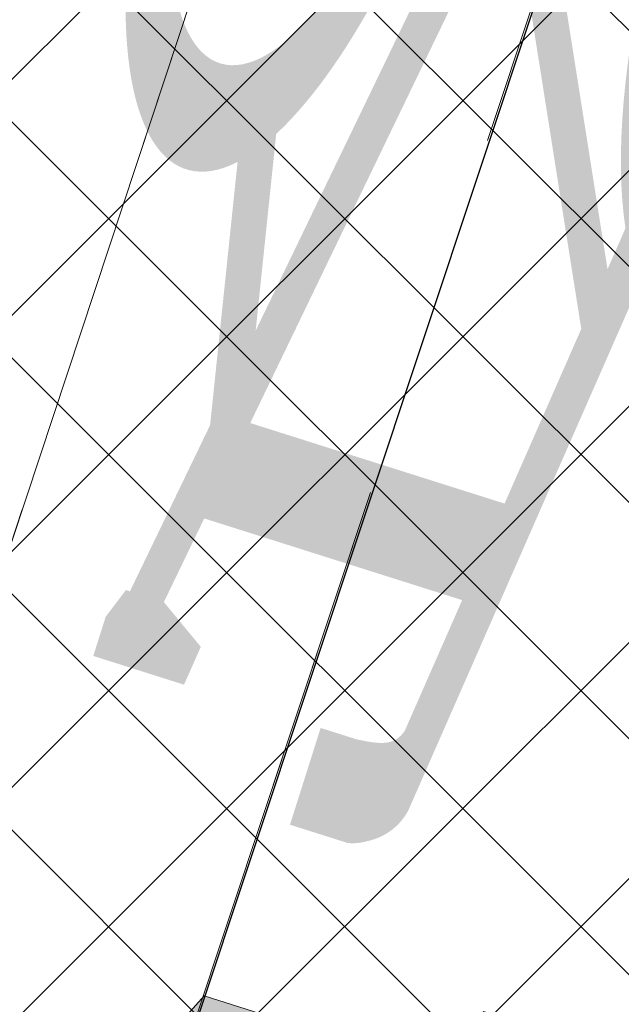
# Model space of a CAD drawing. Header units: metres. Extents: x 6599594 to 6600699, y 5687867 to 5691114.
# Tile 133 of 256: x 6599915.746 to 6599916.556, y 5688770.913 to 5688772.24. Entities that reach past the tile are written whole.
import ezdxf

# ---------------------------------------------------------------- set-up
doc = ezdxf.new("R2010")
doc.units = ezdxf.units.M
doc.header["$MEASUREMENT"] = 0
for name, pattern in [('1', [0]), ('GUK', [2, 1.5, -0.5]), ('GUZ', [1, 0.5, -0.5]), ('L_0_04', [1.5, 1, -0.5])]:
    doc.linetypes.add(name, pattern=pattern)
doc.layers.get('0').update_dxf_attribs({"color": 253, "linetype": 'CONTINUOUS', "lineweight": 13})
doc.layers.add('__gaPoziome', color=7, linetype='CONTINUOUS')
for name, color, linetype, lineweight in [('_kolor chodnik', 50, '1', 5), ('_kolor jezdnia', 4, '1', 0), ('_kolor zjazdy kostka', 7, '1', 5), ('_kolor ścieżka @ 1', 10, '1', 0), ('Dzialki', 130, '1', 30), ('Kontury', 252, 'GUK', 9), ('OT_Komunikacja', 7, 'CONTINUOUS', 0), ('OT_ZagospodarowanieTerenu', 7, 'CONTINUOUS', 0), ('Uzytki', 252, 'GUZ', 9)]:
    doc.layers.add(name, color=color, linetype=linetype, lineweight=lineweight)
pattern_1 = [(45, (0, 0), (-0.1414213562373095, 0.1414213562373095), []), (135, (0, 0), (-0.1414213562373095, -0.1414213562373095), [])]

# ---------------------------------------------------------------- blocks, each defined once
blk = doc.blocks.new('*U1225')
at = {"linetype": 'Continuous', "lineweight": 0}
h = blk.add_hatch(color=0, dxfattribs=at)
edge = h.paths.add_edge_path()
edge.add_ellipse((-0.3500000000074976, 0.5999999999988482), major_axis=(0, 0.6000000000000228), ratio=0.3333333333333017, start_angle=352.7756741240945, end_angle=347.298609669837)
edge.add_line((-0.2379739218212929, 1.097042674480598), (-0.2315602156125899, 1.156915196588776))
edge.add_line((-0.2315602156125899, 1.156915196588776), (0.0049111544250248, 0.6839724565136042))
edge.add_arc((-0.0171736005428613, 0.672930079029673), 0.0246915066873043, -6.480149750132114e-12, 26.56505117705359, ccw=False)
edge.add_line((0.007517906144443, 0.6729300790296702), (0.0075179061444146, 0.4246915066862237))
edge.add_arc((0.032209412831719, 0.4246915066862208), 0.0246915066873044, 180, 270.0000000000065)
edge.add_line((0.032209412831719, 0.3999999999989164), (0.0760291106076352, 0.3999999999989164))
edge.add_arc((0.0760291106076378, 0.4246915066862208), 0.0246915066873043, 269.9999999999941, 290.3551038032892)
edge.add_line((0.0846177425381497, 0.4015418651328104), (0.1583063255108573, 0.4288806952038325))
edge.add_ellipse((0.349999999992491, 0.5999999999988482), major_axis=(0, 0.6000000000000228), ratio=0.3333333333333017, start_angle=131.7543516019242, end_angle=366.2961051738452)
edge.add_line((0.2871538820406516, 1.169608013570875), (0.2152697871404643, 1.519009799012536))
edge.add_line((0.2152697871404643, 1.519009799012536), (0.2505309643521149, 1.76523323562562))
edge.add_line((0.2505309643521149, 1.76523323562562), (0.256238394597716, 1.765233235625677))
edge.add_line((0.256238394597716, 1.765233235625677), (0.271304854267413, 1.807733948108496))
edge.add_line((0.271304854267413, 1.807733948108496), (0.271304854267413, 1.863168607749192))
edge.add_line((0.271304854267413, 1.863168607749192), (0.1430894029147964, 1.863168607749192))
edge.add_line((0.1430894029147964, 1.863168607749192), (0.1368954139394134, 1.807733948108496))
edge.add_line((0.1368954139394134, 1.807733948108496), (0.2025543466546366, 1.765233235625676))
edge.add_line((0.2025543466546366, 1.765233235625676), (0.1848099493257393, 1.641330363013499))
edge.add_line((0.1848099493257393, 1.641330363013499), (-0.1796683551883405, 1.641330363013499))
edge.add_line((-0.1796683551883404, 1.641330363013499), (-0.1591600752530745, 1.832776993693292))
edge.add_spline(control_points=[(-0.1591600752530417, 1.832776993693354), (-0.1570904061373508, 1.839129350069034), (-0.1468880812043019, 1.858757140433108), (-0.1198635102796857, 1.861324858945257), (-0.1004585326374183, 1.863168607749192)], knot_values=[0, 0, 0, 0, 0.0202501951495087, 0.0718217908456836, 0.0718217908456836, 0.0718217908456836, 0.0718217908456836], degree=3, periodic=0)
edge.add_line((-0.1004585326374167, 1.863168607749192), (-0.0500000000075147, 1.863168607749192))
edge.add_line((-0.0500000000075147, 1.863168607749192), (-0.0500000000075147, 1.999999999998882))
edge.add_line((-0.0500000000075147, 1.999999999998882), (-0.1309817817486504, 1.999999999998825))
edge.add_spline(control_points=[(-0.13098178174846, 1.999999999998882), (-0.1393453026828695, 1.998699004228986), (-0.1489517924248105, 1.994455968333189), (-0.1568901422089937, 1.98915083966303)], knot_values=[0.0674842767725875, 0.0674842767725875, 0.0674842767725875, 0.0674842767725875, 0.0937358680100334, 0.0937358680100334, 0.0937358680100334, 0.0937358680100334], degree=3, periodic=0)
edge.add_arc((-0.1158451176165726, 1.918452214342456), 0.0817495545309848, 120.1378761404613, 168.8932970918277)
edge.add_line((-0.1960635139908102, 1.934200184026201), (-0.2789103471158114, 1.160817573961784))
h.paths.add_polyline_path([(-0.1948081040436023, 1.499999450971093), (0.1645697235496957, 1.499999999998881), (0.0499999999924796, 0.6999999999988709), (-0.2221906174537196, 1.244381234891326)], flags=16)
edge = h.paths.add_edge_path(flags=16)
edge.add_ellipse((-0.3500000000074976, 0.5999999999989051), major_axis=(0, -0.4499999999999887), ratio=0.3500721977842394, start_angle=172.4065935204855, end_angle=524.7460656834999, ccw=False)
edge.add_line((-0.293937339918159, 1.020539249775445), (-0.3245900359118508, 0.7343935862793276))
edge.add_arc((-0.3373168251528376, 0.7357569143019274), 0.0127996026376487, 322.797032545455, 353.88563826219, ccw=False)
edge.add_line((-0.3271219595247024, 0.7280177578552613), (-0.3593446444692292, 0.6855705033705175))
edge.add_arc((-0.3302445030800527, 0.6634799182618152), 0.0365350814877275, 142.7970325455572, 179.9999999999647)
edge.add_line((-0.3667795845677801, 0.6634799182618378), (-0.366779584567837, 0.5711774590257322))
edge.add_arc((-0.3539799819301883, 0.5711774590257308), 0.0127996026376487, 180, 270.0000000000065)
edge.add_line((-0.3539799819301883, 0.558377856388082), (-0.3459871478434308, 0.558377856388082))
edge.add_arc((-0.345987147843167, 0.5711774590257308), 0.0127996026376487, 269.9999999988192, 333.0194612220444)
edge.add_spline(control_points=[(-0.3345806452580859, 0.5653704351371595), (-0.3223100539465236, 0.5894730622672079), (-0.3007053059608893, 0.6324936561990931), (-0.2827209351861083, 0.6805993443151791), (-0.2801993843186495, 0.7028830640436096), (-0.2800171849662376, 0.7045650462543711)], knot_values=[0.0078877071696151, 0.0078877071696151, 0.0078877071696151, 0.0078877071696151, 0.089430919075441, 0.1528578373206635, 0.1580227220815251, 0.1580227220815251, 0.1580227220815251, 0.1580227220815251], degree=3, periodic=0)
edge.add_line((-0.2800171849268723, 0.7045650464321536), (-0.2531900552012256, 0.9549987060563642))
edge = h.paths.add_edge_path(flags=16)
edge.add_line((0.195220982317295, 1.379012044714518), (0.2489608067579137, 1.117802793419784))
edge.add_ellipse((0.349999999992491, 0.5999999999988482), major_axis=(0, 0.6000000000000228), ratio=0.3333333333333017, start_angle=371.0414200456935, end_angle=423.1107733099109)
edge.add_line((0.1527973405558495, 0.6999999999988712), (0.0979809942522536, 0.6999999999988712))
edge.add_line((0.0979809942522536, 0.6999999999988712), (0.195220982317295, 1.379012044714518))
edge = h.paths.add_edge_path(flags=16)
edge.add_ellipse((0.349999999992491, 0.5999999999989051), major_axis=(0, -0.4499999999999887), ratio=0.3500721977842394, start_angle=316.31798467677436, end_angle=596.9330963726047, ccw=False)
edge.add_line((0.2020913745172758, 0.4451251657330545), (0.3499999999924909, 0.4999999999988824))
edge.add_arc((0.2781116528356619, 0.5949437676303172), 0.1190892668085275, 307.1318264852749, 362.4333669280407)
edge.add_line((0.3970935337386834, 0.5999999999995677), (0.3970935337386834, 0.6753084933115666))
edge.add_arc((0.372402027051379, 0.6753084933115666), 0.0246915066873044, 0, 90)
edge.add_line((0.372402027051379, 0.699999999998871), (0.1964064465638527, 0.6999999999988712))
blk = doc.blocks.new('*U1227')
at = {"linetype": 'Continuous', "lineweight": 0}
h = blk.add_hatch(color=0, dxfattribs=at)
h.dxf.hatch_style = 1
h.paths.add_polyline_path([(-0.116898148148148, 0.7962962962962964), (-0.0694962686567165, 1.067164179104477), (0.1899633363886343, 0.6755270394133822), (0.2128681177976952, 0.6933418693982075), (0.3284982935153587, 0.6264931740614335), (0.4138225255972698, 0.6552901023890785), (0.3402366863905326, 0.3609467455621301), (0.3700591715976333, 0.3542366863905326), (0.2862707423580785, 0.0190829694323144), (0.3604550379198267, 0.0124593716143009), (0.46875, 0.333333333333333), (0.6070254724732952, 0.0875102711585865), (0.6483957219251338, 0.0838903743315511), (0.6842105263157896, 0.1644736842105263), (0.6469622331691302, 0.1691297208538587), (0.5643382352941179, 0.38235294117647), (0.6096590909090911, 0.5636363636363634), (0.690032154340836, 0.4072347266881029), (0.752906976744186, 0.4316860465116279), (0.6037063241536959, 0.7300873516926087), (0.4688801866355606, 0.7520100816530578), (0.332278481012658, 0.6922468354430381), (0.2375565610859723, 0.7443438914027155), (-0.0285714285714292, 1.217460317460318), (-0.1562500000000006, 1.3203125), (-0.242537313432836, 1.324626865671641), (-0.4399999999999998, 1.24), (-0.4999999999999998, 1.000000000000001), (-0.5456656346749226, 0.6346749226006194), (-0.5, 0.63125), (-0.42919921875, 0.9062500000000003), (-0.4485436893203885, 0.6586407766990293), (-0.4309715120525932, 0.6573228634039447), (-0.4889705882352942, -1e-16), (-0.38125, 0), (-0.2730263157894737, 0.6184210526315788), (-0.115625, 0.0937499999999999), (-0.0161830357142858, 0.0937499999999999), (0.0315845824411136, 0.2007494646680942), (-0.0239923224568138, 0.2245681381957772)])
at = {"color": 0, "linetype": 'Continuous', "lineweight": 0}
blk.add_lwpolyline([(-0.4889705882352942, 0), (-0.38125, 0), (-0.2730263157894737, 0.6184210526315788), (-0.115625, 0.09375), (-0.0161830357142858, 0.09375), (0.0315845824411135, 0.2007494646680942), (-0.0239923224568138, 0.2245681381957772)], dxfattribs=at)

msp = doc.modelspace()

# ---------------------------------------------------------------- hatches: boundary and pattern name
at = {"layer": '_kolor chodnik'}
h = msp.add_hatch(dxfattribs=at)
h.set_pattern_fill('ANSI37', color=256, scale=1.6)
h.set_pattern_definition(pattern_1)
h.paths.add_polyline_path([(6599849.938171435, 5688542.085872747), (6599852.232147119, 5688548.938742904), (6599853.573135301, 5688548.489851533), (6599853.827082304, 5688549.248475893), (6599851.793849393, 5688549.929093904), (6599849.895278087, 5688548.982823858), (6599847.823506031, 5688542.793750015)])
edge = h.paths.add_edge_path()
edge.add_line((6600018.106075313, 5689087.454911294), (6600022.42781917, 5689091.229234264))
edge.add_line((6600022.42781917, 5689091.229234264), (6600020.233254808, 5689093.742094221))
edge.add_line((6600020.233254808, 5689093.742094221), (6600017.159471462, 5689091.057656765))
edge.add_arc((6600023.275194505, 5689085.385140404), 8.34143334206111, 137.1531558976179, 148.8016577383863)
edge.add_line((6600016.140105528, 5689089.706021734), (6600018.106075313, 5689087.454911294))
h.paths.add_polyline_path([(6600038.501784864, 5689187.59229436), (6600037.906968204, 5689187.700586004), (6600037.638296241, 5689186.224843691), (6600038.240083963, 5689186.115282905)])
h.paths.add_polyline_path([(6600069.098302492, 5689360.276020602), (6600068.321239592, 5689360.413462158), (6600068.064048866, 5689358.936495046), (6600068.836639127, 5689358.799546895)])
h.paths.add_polyline_path([(6600082.393785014, 5689362.950258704), (6600082.941124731, 5689366.103121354), (6600081.481377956, 5689366.361351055), (6600080.923159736, 5689363.210828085)])
h.paths.add_polyline_path([(6600074.022236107, 5689388.065861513), (6600072.983907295, 5689388.249860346), (6600072.723374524, 5689386.772538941), (6600073.760538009, 5689386.588865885)])
h.paths.add_polyline_path([(6600105.602402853, 5689486.45426531), (6600106.738797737, 5689489.760539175), (6600105.28818975, 5689490.281952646), (6600104.132785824, 5689486.965912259)])
h.paths.add_polyline_path([(6600132.519778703, 5689678.737346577), (6600131.636986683, 5689678.922259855), (6600131.330470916, 5689677.453953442), (6600132.212256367, 5689677.269208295)])
h.paths.add_polyline_path([(6600156.649397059, 5689798.7449027), (6600156.48800471, 5689797.95886096), (6600157.450195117, 5689797.757316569), (6600157.615023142, 5689798.542205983)])
h.paths.add_polyline_path([(6600189.055358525, 5689948.643107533), (6600187.902868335, 5689948.884512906), (6600187.600024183, 5689947.417400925), (6600188.748131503, 5689947.176379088)])
edge = h.paths.add_edge_path()
edge.add_line((6600204.459383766, 5690032.969035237), (6600204.153258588, 5690031.227801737))
edge.add_arc((6600202.328347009, 5690027.299936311), 4.331100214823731, 41.853001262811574, 65.08011546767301, ccw=False)
edge.add_arc((6600032.903931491, 5690051.979071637), 174.020003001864, 352.8070218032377, 353.495463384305)
edge.add_arc((6600202.372679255, 5690027.343587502), 5.999999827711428, 55.12102442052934, 69.64815978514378)
edge = h.paths.add_edge_path()
edge.add_line((6600205.046027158, 5690040.265402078), (6600204.972740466, 5690038.483452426))
edge.add_arc((6600203.986269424, 5690044.401803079), 5.999999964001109, 279.4630688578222, 294.9140560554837)
edge.add_line((6600206.513819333, 5690038.960158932), (6600206.607027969, 5690041.030672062))
edge.add_arc((6600203.986269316, 5690044.401803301), 4.270000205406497, 284.3702444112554, 307.86193139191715, ccw=False)
edge = h.paths.add_edge_path()
edge.add_arc((6600203.547470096, 5690044.558759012), 6.446878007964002, 324.43500910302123, 356.20133685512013, ccw=False)
edge.add_arc((6600203.986269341, 5690044.401803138), 6.000000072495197, 323.2169970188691, 357.4193489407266)
h.paths.add_polyline_path([(6600208.910055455, 5690121.713696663), (6600208.146285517, 5690121.748120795), (6600207.125602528, 5690121.794124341), (6600209.971605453, 5690121.665851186)])
edge = h.paths.add_edge_path()
edge.add_line((6600238.769818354, 5690481.648294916), (6600240.338176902, 5690490.87374652))
edge.add_line((6600240.338176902, 5690490.87374652), (6600241.251295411, 5690510.829461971))
edge.add_line((6600241.251295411, 5690510.829461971), (6600239.524022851, 5690510.928942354))
edge.add_line((6600239.524022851, 5690510.928942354), (6600238.633343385, 5690491.167757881))
edge.add_line((6600238.633343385, 5690491.167757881), (6600234.579716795, 5690467.661262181))
edge.add_line((6600234.579716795, 5690467.661262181), (6600234.449796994, 5690464.966873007))
edge.add_arc((6600242.443669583, 5690464.607462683), 8.001948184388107, 177.4256737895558, 268.2543056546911)
edge.add_line((6600242.199903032, 5690456.609228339), (6600242.216657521, 5690457.359274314))
edge.add_line((6600242.216657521, 5690457.359274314), (6600242.305257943, 5690458.836738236))
edge.add_arc((6600242.444504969, 5690464.607952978), 5.772894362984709, 177.0298084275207, 268.6178439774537, ccw=False)
edge.add_line((6600236.679365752, 5690464.907083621), (6600236.951876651, 5690470.95443634))
edge.add_line((6600236.951876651, 5690470.95443634), (6600238.15078669, 5690478.210832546))
edge.add_line((6600238.15078669, 5690478.210832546), (6600238.769818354, 5690481.648294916))
h.paths.add_polyline_path([(6600238.769818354, 5690481.648294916), (6600238.15078669, 5690478.210832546), (6600239.670056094, 5690477.930590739), (6600240.266710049, 5690481.376366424)])
edge = h.paths.add_edge_path()
edge.add_line((6600223.366500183, 5690460.339976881), (6600223.278629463, 5690457.997544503))
edge.add_arc((6600220.967166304, 5690465.656339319), 7.999999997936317, 286.7940807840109, 300.2738222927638)
edge.add_line((6600225.000231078, 5690458.747331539), (6600225.240084, 5690461.623695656))
edge.add_arc((6600221.105749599, 5690465.648640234), 5.76999998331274, 293.06724424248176, 315.7681070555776, ccw=False)
edge = h.paths.add_edge_path()
edge.add_arc((6600220.025145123, 5690444.676291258), 5.770000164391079, 37.996647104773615, 59.94382588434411, ccw=False)
edge.add_line((6600224.572175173, 5690448.22839199), (6600224.817793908, 5690451.081798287))
edge.add_arc((6600220.025145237, 5690444.676291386), 7.999999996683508, 53.19588653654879, 68.15166733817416)
edge.add_line((6600223.00235276, 5690452.101669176), (6600222.91504296, 5690449.670427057))
edge = h.paths.add_edge_path()
edge.add_arc((6600221.105749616, 5690465.648640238), 7.999999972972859, 328.0222308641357, 357.0132597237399)
edge.add_line((6600229.094882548, 5690465.23180147), (6600229.218816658, 5690467.593604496))
edge.add_line((6600229.218816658, 5690467.593604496), (6600228.218919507, 5690467.645774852))
edge.add_line((6600228.218919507, 5690467.645774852), (6600227.891778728, 5690461.411918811))
h.paths.add_polyline_path([(6600200.980142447, 5690012.236744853), (6600202.317278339, 5690011.956662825), (6600202.522293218, 5690012.935421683), (6600201.182321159, 5690013.216097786)])
h.paths.add_polyline_path([(6600196.457878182, 5689983.98337835), (6600195.202332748, 5689984.246370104), (6600194.899091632, 5689982.777335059), (6600196.150355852, 5689982.515240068)])
edge = h.paths.add_edge_path()
edge.add_line((6600112.305909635, 5689517.991018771), (6600112.691041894, 5689519.807934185))
edge.add_line((6600112.691041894, 5689519.807934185), (6600113.245521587, 5689522.423769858))
edge.add_line((6600113.245521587, 5689522.423769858), (6600111.553124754, 5689522.782507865))
edge.add_line((6600111.553124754, 5689522.782507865), (6600107.405864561, 5689503.21722655))
edge.add_line((6600107.405864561, 5689503.21722655), (6600099.494506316, 5689480.361667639))
edge.add_line((6600099.494506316, 5689480.361667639), (6600099.182814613, 5689478.891218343))
edge.add_arc((6600107.008997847, 5689477.232359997), 8.000059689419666, 168.0325629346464, 257.7529108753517)
edge.add_line((6600105.311960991, 5689469.414366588), (6600105.784990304, 5689471.593619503))
edge.add_arc((6600107.008927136, 5689477.232314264), 5.769999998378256, 168.0321375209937, 257.7533362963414, ccw=False)
edge.add_line((6600101.364343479, 5689478.42879883), (6600101.647245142, 5689479.76342708))
edge.add_line((6600101.647245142, 5689479.76342708), (6600104.132785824, 5689486.965912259))
edge.add_line((6600104.132785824, 5689486.965912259), (6600105.28818975, 5689490.281952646))
edge.add_line((6600105.28818975, 5689490.281952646), (6600108.240043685, 5689498.809726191))
edge.add_line((6600108.240043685, 5689498.809726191), (6600112.305909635, 5689517.991018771))
h.paths.add_polyline_path([(6600136.009573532, 5689645.499114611), (6600138.333647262, 5689645.012304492), (6600138.661671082, 5689646.578318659), (6600134.869459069, 5689647.372651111)])
at = {"layer": '_kolor jezdnia'}
h = msp.add_hatch(dxfattribs=at)
h.set_pattern_fill('ANSI37', color=4, scale=3.5)
h.set_pattern_definition([(45, (0, 0), (-0.3093592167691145, 0.3093592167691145), []), (135, (0, 0), (-0.3093592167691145, -0.3093592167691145), [])])
edge = h.paths.add_edge_path()
edge.add_line((6599833.066047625, 5688539.933393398), (6599850.649511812, 5688527.983462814))
edge.add_arc((6599857.337592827, 5688536.653968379), 10.95025544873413, 169.5012687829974, 232.3548431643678, ccw=False)
edge.add_arc((6599858.085851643, 5688536.618142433), 11.69295282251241, 162.2507788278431, 169.9967502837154, ccw=False)
edge.add_line((6599846.949484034, 5688540.182754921), (6599847.823506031, 5688542.793750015))
edge.add_line((6599847.823506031, 5688542.793750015), (6599849.895278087, 5688548.982823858))
edge.add_line((6599849.895278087, 5688548.982823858), (6599852.434748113, 5688556.56906746))
edge.add_line((6599852.434748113, 5688556.56906746), (6599928.48625871, 5688783.760284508))
edge.add_line((6599928.48625871, 5688783.760284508), (6599931.025728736, 5688791.34652811))
edge.add_line((6599931.025728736, 5688791.34652811), (6599996.657773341, 5688987.411326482))
edge.add_line((6599996.657773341, 5688987.411326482), (6599999.197243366, 5688994.997570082))
edge.add_line((6599999.197243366, 5688994.997570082), (6600021.930100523, 5689062.908193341))
edge.add_line((6600021.930100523, 5689062.908193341), (6600017.620224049, 5689067.371531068))
edge.add_line((6600017.620224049, 5689067.371531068), (6600016.714558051, 5689064.654078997))
edge.add_line((6600016.714558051, 5689064.654078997), (6600012.423620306, 5689051.835617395))
edge.add_line((6600012.423620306, 5689051.835617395), (6600009.884150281, 5689044.249373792))
edge.add_line((6600009.884150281, 5689044.249373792), (6599977.53516164, 5688947.612159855))
edge.add_line((6599977.53516164, 5688947.612159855), (6599974.995691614, 5688940.025916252))
edge.add_line((6599974.995691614, 5688940.025916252), (6599942.096912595, 5688841.746295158))
edge.add_line((6599942.096912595, 5688841.746295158), (6599939.557442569, 5688834.160051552))
edge.add_line((6599939.557442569, 5688834.160051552), (6599882.679288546, 5688664.246042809))
edge.add_line((6599882.679288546, 5688664.246042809), (6599880.139818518, 5688656.659799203))
edge.add_line((6599880.139818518, 5688656.659799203), (6599852.46454386, 5688573.984527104))
edge.add_line((6599852.46454386, 5688573.984527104), (6599842.470137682, 5688544.127903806))
edge.add_arc((6599835.706422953, 5688546.652910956), 7.219660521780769, 248.5480913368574, 339.52856074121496, ccw=False)
h.paths.add_polyline_path([(6600044.653202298, 5689172.271628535), (6600046.276244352, 5689181.431901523), (6600047.759199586, 5689189.801539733), (6600051.0603021, 5689208.432603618), (6600052.368792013, 5689215.817578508), (6600054.808584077, 5689229.587499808), (6600056.11707399, 5689236.972474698), (6600057.346666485, 5689243.912161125), (6600058.655146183, 5689251.297078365), (6600058.831439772, 5689252.292060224), (6600060.098987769, 5689259.445963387), (6600060.139929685, 5689259.677035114), (6600061.407468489, 5689266.830886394), (6600072.329030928, 5689328.470998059), (6600073.637511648, 5689335.855921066), (6600077.337304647, 5689356.73715072), (6600078.820259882, 5689365.106788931), (6600081.142794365, 5689378.214921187), (6600082.538516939, 5689386.092227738), (6600095.187867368, 5689457.483787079), (6600091.082877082, 5689465.8405575), (6600089.043088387, 5689454.328211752), (6600087.870641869, 5689447.711051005), (6600087.560133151, 5689445.958573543), (6600086.562151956, 5689440.326076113), (6600082.433200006, 5689417.022719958), (6600080.95024477, 5689408.65308175), (6600077.202698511, 5689387.502337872), (6600075.719743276, 5689379.132699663), (6600073.469199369, 5689366.430874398), (6600071.986244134, 5689358.061236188), (6600069.98686466, 5689346.776955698), (6600068.591142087, 5689338.899649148), (6600065.559290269, 5689321.78820693), (6600064.163567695, 5689313.910900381), (6600059.719426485, 5689288.828650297), (6600058.323703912, 5689280.951343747), (6600057.563846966, 5689276.662793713), (6600056.168124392, 5689268.785487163), (6600054.804920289, 5689261.091711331), (6600053.409197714, 5689253.21440478), (6600053.264817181, 5689252.399536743), (6600051.869094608, 5689244.522230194), (6600051.183555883, 5689240.653124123), (6600049.787833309, 5689232.775817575), (6600046.593849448, 5689214.749319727), (6600045.198126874, 5689206.872013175), (6600044.41754409, 5689202.466488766), (6600042.934588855, 5689194.096850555), (6600036.429952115, 5689157.38538759), (6600034.946996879, 5689149.01574938), (6600030.579776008, 5689124.367629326), (6600027.529365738, 5689107.151445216), (6600024.895072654, 5689094.014582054), (6600030.583685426, 5689094.264316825), (6600032.945013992, 5689106.191885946), (6600043.170247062, 5689163.901990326)])
edge = h.paths.add_edge_path()
edge.add_line((6600111.106812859, 5689535.144351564), (6600111.256844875, 5689535.85214863))
edge.add_line((6600111.256844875, 5689535.85214863), (6600112.915748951, 5689543.678261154))
edge.add_line((6600112.915748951, 5689543.678261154), (6600117.304772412, 5689564.384094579))
edge.add_line((6600117.304772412, 5689564.384094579), (6600119.067357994, 5689572.699339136))
edge.add_line((6600119.067357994, 5689572.699339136), (6600120.087667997, 5689577.512794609))
edge.add_line((6600120.087667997, 5689577.512794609), (6600121.642890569, 5689584.849775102))
edge.add_line((6600121.642890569, 5689584.849775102), (6600128.436769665, 5689616.900852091))
edge.add_line((6600128.436769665, 5689616.900852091), (6600129.991992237, 5689624.237832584))
edge.add_line((6600129.991992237, 5689624.237832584), (6600132.660554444, 5689636.827148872))
edge.add_line((6600132.660554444, 5689636.827148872), (6600133.208838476, 5689639.444704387))
edge.add_line((6600133.208838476, 5689639.444704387), (6600134.848957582, 5689647.274775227))
edge.add_line((6600134.848957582, 5689647.274775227), (6600138.97649476, 5689666.979995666))
edge.add_line((6600138.97649476, 5689666.979995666), (6600140.51410642, 5689674.320687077))
edge.add_line((6600140.51410642, 5689674.320687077), (6600145.209128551, 5689696.735129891))
edge.add_line((6600145.209128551, 5689696.735129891), (6600146.746740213, 5689704.075821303))
edge.add_line((6600146.746740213, 5689704.075821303), (6600151.462308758, 5689726.588354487))
edge.add_line((6600151.462308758, 5689726.588354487), (6600152.999920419, 5689733.929045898))
edge.add_line((6600152.999920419, 5689733.929045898), (6600155.244070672, 5689744.642813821))
edge.add_line((6600155.244070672, 5689744.642813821), (6600156.781682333, 5689751.983505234))
edge.add_line((6600156.781682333, 5689751.983505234), (6600161.635515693, 5689775.156126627))
edge.add_line((6600161.635515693, 5689775.156126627), (6600163.378142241, 5689783.475576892))
edge.add_line((6600163.378142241, 5689783.475576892), (6600163.850769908, 5689785.731942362))
edge.add_line((6600163.850769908, 5689785.731942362), (6600167.028500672, 5689800.902704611))
edge.add_line((6600167.028500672, 5689800.902704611), (6600179.49088801, 5689860.399222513))
edge.add_line((6600179.49088801, 5689860.399222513), (6600181.233514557, 5689868.718672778))
edge.add_line((6600181.233514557, 5689868.718672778), (6600181.84713393, 5689871.648144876))
edge.add_line((6600181.84713393, 5689871.648144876), (6600183.384745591, 5689878.988836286))
edge.add_line((6600183.384745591, 5689878.988836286), (6600184.935818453, 5689886.393792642))
edge.add_line((6600184.935818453, 5689886.393792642), (6600186.575937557, 5689894.223863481))
edge.add_line((6600186.575937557, 5689894.223863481), (6600194.05133812, 5689929.912074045))
edge.add_line((6600194.05133812, 5689929.912074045), (6600195.691457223, 5689937.742144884))
edge.add_line((6600195.691457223, 5689937.742144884), (6600202.915799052, 5689972.231779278))
edge.add_line((6600202.915799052, 5689972.231779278), (6600204.555918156, 5689980.061850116))
edge.add_line((6600204.555918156, 5689980.061850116), (6600206.062781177, 5689987.255744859))
edge.add_line((6600206.062781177, 5689987.255744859), (6600207.702900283, 5689995.085815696))
edge.add_line((6600207.702900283, 5689995.085815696), (6600210.232559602, 5690007.162628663))
edge.add_line((6600210.232559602, 5690007.162628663), (6600211.694938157, 5690014.144150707))
edge.add_arc((6600028.177652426, 5690052.584442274), 187.5000004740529, 348.1696294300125, 357.4195276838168)
edge.add_line((6600215.487522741, 5690044.142720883), (6600208.310270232, 5690026.480446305))
edge.add_arc((6600032.903933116, 5690051.97907145), 177.2500013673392, 348.1696294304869, 351.7289130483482, ccw=False)
edge.add_line((6600206.38894146, 5690015.640182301), (6600205.966941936, 5690013.625519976))
edge.add_line((6600205.966941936, 5690013.625519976), (6600204.326822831, 5690005.795449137))
edge.add_line((6600204.326822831, 5690005.795449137), (6600197.076961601, 5689971.183982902))
edge.add_line((6600197.076961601, 5689971.183982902), (6600195.334335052, 5689962.864532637))
edge.add_line((6600195.334335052, 5689962.864532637), (6600193.44722506, 5689953.855305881))
edge.add_line((6600193.44722506, 5689953.855305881), (6600191.909227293, 5689946.512771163))
edge.add_line((6600191.909227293, 5689946.512771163), (6600185.496844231, 5689915.899498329))
edge.add_line((6600185.496844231, 5689915.899498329), (6600183.856521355, 5689908.068454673))
edge.add_line((6600183.856521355, 5689908.068454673), (6600182.066605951, 5689899.523243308))
edge.add_line((6600182.066605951, 5689899.523243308), (6600180.32407057, 5689891.204228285))
edge.add_line((6600180.32407057, 5689891.204228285), (6600174.320344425, 5689862.541919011))
edge.add_line((6600174.320344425, 5689862.541919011), (6600172.577809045, 5689854.222903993))
edge.add_line((6600172.577809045, 5689854.222903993), (6600163.663810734, 5689811.666703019))
edge.add_line((6600163.663810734, 5689811.666703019), (6600162.023782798, 5689803.837067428))
edge.add_line((6600162.023782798, 5689803.837067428), (6600160.924220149, 5689798.587659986))
edge.add_line((6600160.924220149, 5689798.587659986), (6600159.279208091, 5689790.734229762))
edge.add_line((6600159.279208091, 5689790.734229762), (6600157.107250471, 5689780.365115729))
edge.add_line((6600157.107250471, 5689780.365115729), (6600155.462238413, 5689772.511685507))
edge.add_line((6600155.462238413, 5689772.511685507), (6600153.380318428, 5689762.572418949))
edge.add_line((6600153.380318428, 5689762.572418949), (6600151.735124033, 5689754.718118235))
edge.add_line((6600151.735124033, 5689754.718118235), (6600148.586504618, 5689739.686336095))
edge.add_line((6600148.586504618, 5689739.686336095), (6600146.885007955, 5689731.563243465))
edge.add_line((6600146.885007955, 5689731.563243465), (6600141.75088822, 5689707.052510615))
edge.add_line((6600141.75088822, 5689707.052510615), (6600140.110896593, 5689699.223048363))
edge.add_line((6600140.110896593, 5689699.223048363), (6600133.483561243, 5689667.583574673))
edge.add_line((6600133.483561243, 5689667.583574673), (6600131.860394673, 5689659.834436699))
edge.add_line((6600131.860394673, 5689659.834436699), (6600131.740984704, 5689659.26436315))
edge.add_line((6600131.740984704, 5689659.26436315), (6600130.117814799, 5689651.515209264))
edge.add_line((6600130.117814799, 5689651.515209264), (6600127.27873359, 5689637.961189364))
edge.add_line((6600127.27873359, 5689637.961189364), (6600126.924568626, 5689636.290366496))
edge.add_line((6600126.924568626, 5689636.290366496), (6600125.166244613, 5689627.995226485))
edge.add_line((6600125.166244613, 5689627.995226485), (6600118.009503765, 5689594.232298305))
edge.add_line((6600118.009503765, 5689594.232298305), (6600116.25117975, 5689585.937158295))
edge.add_line((6600116.25117975, 5689585.937158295), (6600113.665314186, 5689573.737975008))
edge.add_line((6600113.665314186, 5689573.737975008), (6600111.898534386, 5689565.402943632))
edge.add_line((6600111.898534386, 5689565.402943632), (6600104.889982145, 5689532.339115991))
edge.add_line((6600104.889982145, 5689532.339115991), (6600103.22663594, 5689524.492047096))
edge.add_line((6600103.22663594, 5689524.492047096), (6600096.623876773, 5689493.342605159))
edge.add_line((6600096.623876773, 5689493.342605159), (6600094.968986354, 5689485.535427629))
edge.add_line((6600094.968986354, 5689485.535427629), (6600094.300101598, 5689482.379870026))
edge.add_line((6600094.300101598, 5689482.379870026), (6600099.182814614, 5689478.891218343))
edge.add_line((6600099.182814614, 5689478.891218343), (6600099.494506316, 5689480.361667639))
edge.add_line((6600099.494506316, 5689480.361667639), (6600111.106812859, 5689535.144351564))
edge = h.paths.add_edge_path()
edge.add_arc((6600239.213891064, 5690851.400367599), 10.00000000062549, -2.8342403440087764, 76.13703556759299, ccw=False)
edge.add_line((6600249.201658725, 5690850.905901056), (6600249.082723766, 5690848.503524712))
edge.add_line((6600249.082723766, 5690848.503524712), (6600247.016487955, 5690806.767468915))
edge.add_line((6600247.016487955, 5690806.767468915), (6600246.092398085, 5690789.152178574))
edge.add_line((6600246.092398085, 5690789.152178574), (6600233.768116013, 5690572.015170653))
edge.add_line((6600233.768116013, 5690572.015170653), (6600228.959056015, 5690465.296202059))
edge.add_line((6600228.959056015, 5690465.296202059), (6600234.588724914, 5690465.017134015))
edge.add_line((6600234.588724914, 5690465.017134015), (6600239.262540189, 5690571.767576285))
edge.add_line((6600239.262540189, 5690571.767576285), (6600252.50503885, 5690806.400146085))
edge.add_line((6600252.50503885, 5690806.400146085), (6600254.569211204, 5690848.094521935))
edge.add_arc((6600262.559425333, 5690847.6989487), 7.999999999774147, 76.13703557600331, 177.1657596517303, ccw=False)
edge.add_line((6600264.476229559, 5690855.465921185), (6600241.609896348, 5690861.109083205))
edge = h.paths.add_edge_path()
edge.add_line((6600250.031475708, 5690451.625307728), (6600250.231741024, 5690455.772579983))
edge.add_line((6600250.231741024, 5690455.772579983), (6600246.257763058, 5690456.417303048))
edge.add_line((6600246.257763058, 5690456.417303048), (6600242.171761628, 5690456.61060902))
edge.add_arc((6600242.563100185, 5690464.586983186), 7.985968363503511, 176.9123644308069, 267.1911945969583, ccw=False)
edge.add_line((6600234.588724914, 5690465.017134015), (6600228.959056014, 5690465.296202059))
edge.add_arc((6600220.965133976, 5690465.657286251), 8.002072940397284, 267.8289300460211, 357.413716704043, ccw=False)
edge.add_line((6600220.661989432, 5690457.660957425), (6600212.406915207, 5690458.119572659))
edge.add_line((6600212.406915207, 5690458.119572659), (6600208.431872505, 5690457.817501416))
edge.add_line((6600208.431872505, 5690457.817501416), (6600208.233912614, 5690454.548331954))
edge.add_line((6600208.233912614, 5690454.548331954), (6600212.129565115, 5690453.127270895))
edge.add_line((6600212.129565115, 5690453.127270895), (6600218.640548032, 5690452.76554962))
edge.add_line((6600218.640548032, 5690452.76554962), (6600216.486747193, 5690452.885205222))
edge.add_line((6600216.486747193, 5690452.885205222), (6600220.468905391, 5690452.663974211))
edge.add_arc((6600220.025145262, 5690444.676291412), 7.99999997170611, -0.3386579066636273, 86.8201700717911, ccw=False)
edge.add_line((6600228.025005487, 5690444.629006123), (6600227.803602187, 5690439.649256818))
edge.add_line((6600227.803602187, 5690439.649256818), (6600226.885525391, 5690435.936828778))
edge.add_line((6600226.885525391, 5690435.936828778), (6600225.534849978, 5690405.967249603))
edge.add_line((6600225.534849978, 5690405.967249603), (6600226.115199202, 5690402.187514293))
edge.add_line((6600226.115199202, 5690402.187514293), (6600213.445139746, 5690121.008786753))
edge.add_line((6600213.445139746, 5690121.008786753), (6600213.352800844, 5690118.960058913))
edge.add_line((6600213.352800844, 5690118.960058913), (6600209.980184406, 5690044.131649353))
edge.add_arc((6600203.98626942, 5690044.401803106), 5.999999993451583, 257.4162346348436, 357.41934921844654, ccw=False)
edge.add_line((6600202.679069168, 5690038.545931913), (6600201.589735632, 5690033.666039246))
edge.add_line((6600201.589735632, 5690033.666039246), (6600203.67987942, 5690033.199458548))
edge.add_arc((6600202.372679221, 5690027.343587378), 5.999999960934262, -8.27108729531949, 77.41623506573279, ccw=False)
edge.add_line((6600208.310270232, 5690026.480446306), (6600215.487522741, 5690044.142720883))
edge.add_line((6600215.487522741, 5690044.142720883), (6600216.199687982, 5690059.9446614))
edge.add_line((6600216.199687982, 5690059.9446614), (6600216.537356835, 5690067.437056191))
edge.add_line((6600216.537356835, 5690067.437056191), (6600223.893528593, 5690230.66011469))
edge.add_line((6600223.893528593, 5690230.66011469), (6600224.231197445, 5690238.152509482))
edge.add_line((6600224.231197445, 5690238.152509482), (6600233.507835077, 5690443.987992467))
edge.add_arc((6600241.499722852, 5690443.627812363), 7.999999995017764, 87.29208981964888, 177.4195277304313, ccw=False)
edge.add_line((6600241.877677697, 5690451.618879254), (6600246.021541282, 5690451.422886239))
edge.add_line((6600246.021541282, 5690451.422886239), (6600246.427694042, 5690451.44338883))
edge.add_line((6600246.427694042, 5690451.44338883), (6600246.79397003, 5690451.461878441))
edge.add_line((6600246.79397003, 5690451.461878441), (6600250.031475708, 5690451.625307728))
edge = h.paths.add_edge_path()
edge.add_line((6600007.33756506, 5689086.20374581), (6600006.980466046, 5689080.740822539))
edge.add_line((6600006.980466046, 5689080.740822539), (6600007.229745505, 5689080.720859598))
edge.add_line((6600007.229745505, 5689080.720859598), (6600008.093335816, 5689080.601653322))
edge.add_line((6600008.093335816, 5689080.601653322), (6600008.702681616, 5689080.53831051))
edge.add_arc((6600008.140193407, 5689070.554142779), 9.999999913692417, -18.557800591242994, 86.77547804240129, ccw=False)
edge.add_line((6600017.620224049, 5689067.371531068), (6600021.930100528, 5689062.908193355))
edge.add_arc((6599734.83819726, 5689159.011261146), 302.7499967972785, 341.4922000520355, 343.8640860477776)
edge.add_arc((6600034.895369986, 5689072.315877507), 9.581213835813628, 98.63328270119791, 164.5273290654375, ccw=False)
edge.add_line((6600033.457137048, 5689081.788529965), (6600033.832640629, 5689081.798737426))
edge.add_line((6600033.832640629, 5689081.798737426), (6600034.422462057, 5689082.05700874))
edge.add_line((6600034.422462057, 5689082.05700874), (6600036.833623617, 5689082.139040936))
edge.add_line((6600036.833623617, 5689082.139040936), (6600036.730225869, 5689087.148851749))
edge.add_line((6600036.730225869, 5689087.148851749), (6600036.579860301, 5689087.134303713))
edge.add_arc((6600036.479565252, 5689093.136286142), 6.002820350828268, 169.1687651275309, 270.9573417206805, ccw=False)
edge.add_line((6600030.583685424, 5689094.264316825), (6600024.895072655, 5689094.014582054))
edge.add_arc((6600015.200558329, 5689096.162123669), 9.929528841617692, 271.0943432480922, 347.5094668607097, ccw=False)
edge.add_arc((6600014.909438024, 5689089.646776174), 3.446070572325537, 264.4236009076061, 278.0194998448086, ccw=False)
edge.add_line((6600014.574573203, 5689086.217014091), (6600014.299554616, 5689086.232508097))
edge.add_line((6600014.299554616, 5689086.232508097), (6600010.474232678, 5689086.448019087))
edge.add_line((6600010.474232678, 5689086.448019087), (6600007.33756506, 5689086.20374581))
edge = h.paths.add_edge_path()
edge.add_line((6600105.490725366, 5689463.953528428), (6600106.927559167, 5689464.047234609))
edge.add_line((6600106.927559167, 5689464.047234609), (6600107.835, 5689468.66))
edge.add_line((6600107.835, 5689468.66), (6600105.311960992, 5689469.414366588))
edge.add_arc((6600107.008997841, 5689477.232359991), 8.000059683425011, 168.0325628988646, 257.75291091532, ccw=False)
edge.add_line((6600099.182814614, 5689478.891218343), (6600094.300101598, 5689482.379870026))
edge.add_arc((6600586.245114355, 5689378.104238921), 502.8750369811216, 168.032376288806, 169.9522165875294)
edge.add_line((6600091.082877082, 5689465.8405575), (6600095.187867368, 5689457.483787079))
edge.add_arc((6600103.065173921, 5689456.088064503), 8.000000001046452, 77.7533362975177, 169.9524553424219, ccw=False)
edge.add_line((6600104.762140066, 5689463.906012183), (6600105.490725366, 5689463.953528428))
at = {"layer": '_kolor zjazdy kostka'}
h = msp.add_hatch(dxfattribs=at)
h.set_pattern_fill('ANSI37', color=256, scale=1.6)
h.set_pattern_definition(pattern_1)
h.paths.add_polyline_path([(6600244.137440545, 5690813.934732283), (6600242.369522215, 5690814.022127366), (6600242.097568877, 5690808.528921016), (6600243.865482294, 5690808.441426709)])
h.paths.add_polyline_path([(6600247.012128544, 5690806.679412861), (6600247.442736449, 5690815.377295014), (6600247.393289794, 5690814.378518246), (6600247.113277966, 5690808.722537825)])
h.paths.add_polyline_path([(6600242.297085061, 5690788.088808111), (6600240.958726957, 5690788.155683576), (6600240.648818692, 5690782.664569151), (6600241.987258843, 5690782.599147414)])
h.paths.add_polyline_path([(6600245.558275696, 5690780.919298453), (6600246.037231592, 5690789.405686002), (6600244.985820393, 5690788.453468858), (6600244.612601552, 5690781.981345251)])
h.paths.add_polyline_path([(6600241.348405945, 5690723.711515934), (6600242.272017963, 5690722.691689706), (6600242.749709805, 5690731.155680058), (6600241.698138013, 5690730.203317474), (6600241.472690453, 5690726.27550499)])
h.paths.add_polyline_path([(6600225.772794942, 5690394.589141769), (6600224.731429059, 5690393.637598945), (6600224.461246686, 5690387.644646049), (6600225.412923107, 5690386.603142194)])
h.paths.add_polyline_path([(6600223.012390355, 5690333.280720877), (6600223.372595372, 5690341.272607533), (6600222.32835346, 5690340.318436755), (6600222.058239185, 5690334.324941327)])
h.paths.add_polyline_path([(6600215.496388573, 5690166.390602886), (6600215.856593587, 5690174.382489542), (6600214.812834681, 5690173.428760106), (6600214.542018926, 5690167.435062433)])
h.paths.add_polyline_path([(6600212.446537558, 5690121.053392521), (6600213.399499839, 5690120.010473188), (6600213.788744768, 5690128.503024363), (6600212.745135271, 5690127.54943145)])
h.paths.add_polyline_path([(6600209.977420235, 5690121.665589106), (6600210.225142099, 5690127.162117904), (6600207.346107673, 5690127.291879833), (6600207.119593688, 5690121.794395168)])
h.paths.add_polyline_path([(6600207.950178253, 5690070.725854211), (6600204.880846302, 5690070.828947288), (6600204.643784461, 5690065.333808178), (6600207.702521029, 5690065.204598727)])
h.paths.add_polyline_path([(6600200.981479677, 5690012.236464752), (6600199.969248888, 5690007.339980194), (6600201.282587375, 5690007.064882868), (6600202.31726072, 5690011.956666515)])
h.paths.add_polyline_path([(6600193.613960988, 5689970.406358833), (6600192.398010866, 5689970.660657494), (6600191.286205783, 5689965.274578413), (6600192.486379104, 5689965.023185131)])
h.paths.add_polyline_path([(6600189.061271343, 5689948.671423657), (6600189.98413328, 5689953.050774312), (6600188.818902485, 5689953.32186217), (6600187.908781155, 5689948.91282903)])
h.paths.add_polyline_path([(6600180.976201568, 5689915.317449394), (6600179.952861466, 5689910.421322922), (6600181.008474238, 5689910.200199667), (6600182.033843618, 5689915.09540201)])
h.paths.add_polyline_path([(6600176.508279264, 5689893.538690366), (6600177.476023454, 5689893.335973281), (6600178.603605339, 5689898.719146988), (6600177.636002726, 5689898.922290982)])
h.paths.add_polyline_path([(6600179.28182965, 5689859.401159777), (6600180.522246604, 5689860.211927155), (6600181.057490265, 5689860.561775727), (6600183.598022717, 5689860.029600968), (6600184.726606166, 5689865.412570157), (6600182.186324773, 5689865.943033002), (6600181.604764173, 5689866.832779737), (6600181.024456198, 5689867.720610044)])
h.paths.add_polyline_path([(6600160.200810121, 5689810.862606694), (6600159.232772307, 5689811.065842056), (6600158.207991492, 5689806.171529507), (6600159.175735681, 5689805.968812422)])
h.paths.add_polyline_path([(6600156.49391753, 5689797.987177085), (6600155.463416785, 5689793.068691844), (6600156.431160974, 5689792.865974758), (6600157.461419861, 5689797.784520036)])
edge = h.paths.add_edge_path()
edge.add_arc((6600173.111981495, 5689800.679690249), 5.999999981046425, 204.673115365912, 239.5411154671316, ccw=False)
edge.add_arc((6600173.162096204, 5689800.685330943), 6.047914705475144, 168.3203586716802, 204.5234866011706, ccw=False)
edge.add_line((6600167.239404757, 5689801.9096668), (6600163.651667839, 5689784.781499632))
edge.add_arc((6600169.524220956, 5689783.551410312), 5.999999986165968, 139.2146049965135, 168.1696294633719, ccw=False)
edge.add_arc((6600169.524220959, 5689783.551410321), 5.999999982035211, 96.80962310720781, 139.2146050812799, ccw=False)
edge.add_line((6600168.812796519, 5689789.509083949), (6600170.070461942, 5689795.507731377))
h.paths.add_polyline_path([(6600163.526364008, 5689776.866746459), (6600166.051243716, 5689776.337874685), (6600167.179826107, 5689781.720838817), (6600164.653945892, 5689782.249920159), (6600163.941148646, 5689783.340449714), (6600163.493329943, 5689784.025580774), (6600161.750703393, 5689775.706130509), (6600162.438017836, 5689776.155376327)])
h.paths.add_polyline_path([(6600152.614191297, 5689774.643430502), (6600153.639138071, 5689779.536616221), (6600152.646757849, 5689779.744928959), (6600151.646447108, 5689774.846147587)])
h.paths.add_polyline_path([(6600150.121074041, 5689767.466820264), (6600148.177624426, 5689758.16795459), (6600149.115997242, 5689757.971390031), (6600151.066362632, 5689767.268392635)])
h.paths.add_polyline_path([(6600142.970741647, 5689739.332500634), (6600141.888449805, 5689734.142420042), (6600144.036614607, 5689733.695518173), (6600145.123068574, 5689738.882330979)])
h.paths.add_polyline_path([(6600136.256357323, 5689701.052153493), (6600137.154085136, 5689700.864096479), (6600138.287960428, 5689706.274871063), (6600137.386492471, 5689706.464182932)])
h.paths.add_polyline_path([(6600130.081494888, 5689667.099389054), (6600129.212847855, 5689667.281639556), (6600128.083282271, 5689661.898895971), (6600128.953953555, 5689661.716447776)])
h.paths.add_polyline_path([(6600128.397394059, 5689659.030340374), (6600127.554144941, 5689659.207226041), (6600126.49340855, 5689653.810049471), (6600127.269860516, 5689653.647397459)])
h.paths.add_polyline_path([(6600134.990411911, 5689640.633636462), (6600137.30714639, 5689640.148363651), (6600138.339560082, 5689645.040620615), (6600136.015486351, 5689645.500958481), (6600135.435178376, 5689646.388788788), (6600134.8548704, 5689647.276619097), (6600133.214751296, 5689639.446548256), (6600134.102581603, 5689640.026856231)])
h.paths.add_polyline_path([(6600122.164164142, 5689634.294831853), (6600121.024067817, 5689628.914244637), (6600122.015114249, 5689628.705875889), (6600123.155614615, 5689634.086346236)])
h.paths.add_polyline_path([(6600114.54207576, 5689593.450769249), (6600113.493359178, 5689593.398339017), (6600112.364315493, 5689588.045694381), (6600113.29076438, 5689587.54753241)])
h.paths.add_polyline_path([(6600110.194543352, 5689572.941097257), (6600109.20781945, 5689573.148880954), (6600108.067717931, 5689567.768269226), (6600109.05014319, 5689567.535215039)])
h.paths.add_polyline_path([(6600119.083213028, 5689565.540446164), (6600119.089125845, 5689565.542290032), (6600121.462438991, 5689565.065690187), (6600122.598093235, 5689570.447168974), (6600120.229622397, 5689570.949214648), (6600119.651446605, 5689571.8119627), (6600119.073270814, 5689572.727655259), (6600117.310757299, 5689564.412754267)])
h.paths.add_polyline_path([(6600101.698666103, 5689532.937884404), (6600100.730666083, 5689533.141679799), (6600099.694214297, 5689528.250234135), (6600100.669121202, 5689528.045267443)])
h.paths.add_polyline_path([(6600094.064021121, 5689496.827028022), (6600093.080194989, 5689497.033910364), (6600092.036590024, 5689492.143967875), (6600093.038865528, 5689491.933250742)])
h.paths.add_polyline_path([(6600083.709836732, 5689453.74980843), (6600082.738586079, 5689448.336231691), (6600084.647281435, 5689448.027407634), (6600085.606840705, 5689453.416583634)])
h.paths.add_polyline_path([(6600084.434394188, 5689446.82589514), (6600083.348896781, 5689447.018140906), (6600082.567374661, 5689442.58660872), (6600083.649300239, 5689442.394910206)])
h.paths.add_polyline_path([(6600078.04194071, 5689410.721110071), (6600078.996952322, 5689416.137564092), (6600078.054833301, 5689416.304853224), (6600077.111232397, 5689410.886043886)])
h.paths.add_polyline_path([(6600072.911565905, 5689386.768652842), (6600071.960466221, 5689381.312635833), (6600072.800073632, 5689381.16322159), (6600073.766450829, 5689386.590709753)])
h.paths.add_polyline_path([(6600082.887400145, 5689379.432062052), (6600085.278102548, 5689379.03494316), (6600086.160383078, 5689383.956496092), (6600083.759726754, 5689384.355378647), (6600083.152078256, 5689385.224725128), (6600082.544429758, 5689386.094071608), (6600081.148707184, 5689378.216765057), (6600082.018053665, 5689378.824413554)])
h.paths.add_polyline_path([(6600080.731401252, 5689363.247695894), (6600080.041469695, 5689363.369939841), (6600079.433821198, 5689364.239286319), (6600078.8261727, 5689365.1086328), (6600077.343217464, 5689356.73899459), (6600078.212563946, 5689357.346643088), (6600079.081910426, 5689357.954291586), (6600081.429189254, 5689357.564866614), (6600082.388748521, 5689362.980514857)])
h.paths.add_polyline_path([(6600069.104215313, 5689360.304336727), (6600070.063917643, 5689365.720487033), (6600069.2708267, 5689365.861009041), (6600068.327152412, 5689360.441778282)])
h.paths.add_polyline_path([(6600066.550616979, 5689345.891799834), (6600065.546169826, 5689346.069805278), (6600064.677796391, 5689341.145792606), (6600065.678290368, 5689340.968483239)])
h.paths.add_polyline_path([(6600061.138656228, 5689321.077501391), (6600060.270282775, 5689316.15348863), (6600061.250715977, 5689315.979734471), (6600062.127590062, 5689320.902245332)])
h.paths.add_polyline_path([(6600055.325252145, 5689288.11325564), (6600054.456878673, 5689283.189242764), (6600055.410852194, 5689283.020177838), (6600056.283178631, 5689287.917022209)])
h.paths.add_polyline_path([(6600048.045675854, 5689182.819289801), (6600050.371939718, 5689182.407116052), (6600051.31444535, 5689187.67761207), (6600048.980409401, 5689188.064690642), (6600048.372760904, 5689188.934037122), (6600047.765112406, 5689189.803383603), (6600046.306982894, 5689181.603992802), (6600046.972918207, 5689182.069462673)])
h.paths.add_polyline_path([(6600040.943690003, 5689201.374141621), (6600039.339175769, 5689201.66987967), (6600038.429882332, 5689196.244216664), (6600039.984130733, 5689195.958493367)])
h.paths.add_polyline_path([(6600032.993704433, 5689156.473759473), (6600032.278185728, 5689156.600537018), (6600031.299242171, 5689151.188930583), (6600032.034145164, 5689151.058111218)])
h.paths.add_polyline_path([(6600026.309179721, 5689123.603833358), (6600025.417362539, 5689118.683970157), (6600026.271201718, 5689118.532684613), (6600027.143528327, 5689123.456001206)])
h.paths.add_polyline_path([(6600013.302986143, 5689054.462576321), (6600015.842456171, 5689062.048819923), (6600014.576741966, 5689061.417973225), (6600012.672139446, 5689055.728290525)])
h.paths.add_polyline_path([(6599974.547216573, 5688938.686171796), (6599977.086686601, 5688946.272415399), (6599975.820972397, 5688945.641568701), (6599973.916369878, 5688939.951886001)])
h.paths.add_polyline_path([(6599942.102825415, 5688841.748139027), (6599940.837111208, 5688841.117292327), (6599938.932508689, 5688835.427609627), (6599939.563355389, 5688834.161895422)])
h.paths.add_polyline_path([(6599882.685201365, 5688664.247886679), (6599881.419487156, 5688663.617039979), (6599879.514884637, 5688657.927357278), (6599880.145731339, 5688656.661643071)])
h.paths.add_polyline_path([(6599851.799762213, 5688549.930937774), (6599853.832995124, 5688549.250319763), (6599855.42016389, 5688553.991722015), (6599853.386930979, 5688554.672340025), (6599852.913795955, 5688555.621625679), (6599852.440660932, 5688556.570911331), (6599849.901190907, 5688548.984667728)])
h.paths.add_polyline_path([(6600233.581687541, 5690586.458647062), (6600234.520016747, 5690585.337735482), (6600234.976631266, 5690593.428266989), (6600233.922640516, 5690592.499827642)])
h.paths.add_polyline_path([(6600231.72837122, 5690526.750719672), (6600230.676277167, 5690525.793817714), (6600230.420013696, 5690519.782861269), (6600231.363586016, 5690518.655686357)])
h.paths.add_polyline_path([(6600237.577122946, 5690639.505119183), (6600236.516490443, 5690638.540451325), (6600236.176926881, 5690632.541599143), (6600237.1204992, 5690631.41442423)])
h.paths.add_polyline_path([(6600238.927801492, 5690681.139540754), (6600239.8637879, 5690680.021427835), (6600240.320411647, 5690688.112122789), (6600239.268317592, 5690687.155220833)])
h.paths.add_polyline_path([(6600218.12228406, 5690224.814875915), (6600217.079933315, 5690223.86243318), (6600216.809648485, 5690217.865326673), (6600217.762143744, 5690216.822918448)])
h.paths.add_polyline_path([(6600219.363739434, 5690274.535639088), (6600220.31588625, 5690273.493612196), (6600220.675810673, 5690281.480778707), (6600219.633750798, 5690280.528598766)])
h.paths.add_polyline_path([(6600168.759867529, 5689856.554734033), (6600169.729143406, 5689856.3516961), (6600170.857343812, 5689861.737822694), (6600169.889741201, 5689861.940966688)])
h.paths.add_polyline_path([(6600168.841833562, 5689852.115601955), (6600167.871405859, 5689852.319339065), (6600166.844894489, 5689847.425845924), (6600167.816759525, 5689847.221809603)])
at = {"layer": '_kolor ścieżka @ 1'}
h = msp.add_hatch(dxfattribs=at)
h.set_pattern_fill('ANSI37', color=10, scale=1.8)
h.set_pattern_definition([(45, (0, 0), (-0.1590990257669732, 0.1590990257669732), []), (135, (0, 0), (-0.1590990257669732, -0.1590990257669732), [])])
edge = h.paths.add_edge_path()
edge.add_line((6599877.145262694, 5688659.244027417), (6599854.614951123, 5688591.938475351))
edge.add_line((6599854.614951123, 5688591.938475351), (6599854.214414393, 5688589.387325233))
edge.add_line((6599854.214414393, 5688589.387325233), (6599839.435327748, 5688545.233719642))
edge.add_arc((6599834.523035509, 5688547.748213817), 5.518450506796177, 246.51508714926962, 332.8930934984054, ccw=False)
edge.add_line((6599832.323891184, 5688542.686883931), (6599836.925902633, 5688539.594394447))
edge.add_arc((6599835.881373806, 5688546.52869976), 7.012533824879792, 278.5661808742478, 339.9794081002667)
edge.add_line((6599842.470137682, 5688544.127903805), (6599857.359687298, 5688588.607952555))
edge.add_line((6599857.359687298, 5688588.607952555), (6599857.303782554, 5688591.591210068))
edge.add_line((6599857.303782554, 5688591.591210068), (6599879.508971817, 5688657.925513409))
edge.add_line((6599879.508971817, 5688657.925513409), (6599879.193548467, 5688658.558370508))
edge.add_line((6599879.193548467, 5688658.558370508), (6599877.145262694, 5688659.244027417))
h.paths.add_polyline_path([(6599879.193548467, 5688658.558370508), (6599879.508971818, 5688657.925513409), (6599881.413574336, 5688663.615196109), (6599880.780717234, 5688663.299772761), (6599878.732431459, 5688663.985429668), (6599877.145262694, 5688659.244027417)])
h.paths.add_polyline_path([(6599938.92659587, 5688835.425765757), (6599938.611172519, 5688836.058622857), (6599936.562886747, 5688836.744279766), (6599878.732431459, 5688663.985429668), (6599880.780717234, 5688663.299772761), (6599881.413574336, 5688663.615196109)])
h.paths.add_polyline_path([(6599974.364844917, 5688941.291630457), (6599974.049421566, 5688941.924487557), (6599972.001135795, 5688942.610144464), (6599936.562886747, 5688836.744279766), (6599938.611172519, 5688836.058622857), (6599938.92659587, 5688835.425765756)])
h.paths.add_polyline_path([(6599974.049421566, 5688941.924487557), (6599974.364844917, 5688941.291630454), (6600009.253303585, 5689045.515087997), (6600008.937880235, 5689046.147945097), (6600006.889594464, 5689046.833602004), (6599972.001135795, 5688942.610144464)])
h.paths.add_polyline_path([(6600008.937880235, 5689046.147945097), (6600009.253303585, 5689045.515087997), (6600011.157906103, 5689051.204770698), (6600010.525049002, 5689050.889347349), (6600008.476763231, 5689051.575004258), (6600006.889594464, 5689046.833602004)])
edge = h.paths.add_edge_path()
edge.add_arc((6599858.085851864, 5688536.618142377), 11.69295304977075, 162.2507788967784, 169.9967501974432)
edge.add_line((6599846.570656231, 5688538.649255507), (6599849.824991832, 5688528.706403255))
edge.add_line((6599849.824991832, 5688528.706403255), (6599853.13552, 5688528.731057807))
edge.add_line((6599853.13552, 5688528.731057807), (6599849.868997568, 5688538.728963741))
edge.add_line((6599849.868997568, 5688538.728963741), (6599850.886451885, 5688541.768438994))
edge.add_line((6599850.886451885, 5688541.768438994), (6599849.938171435, 5688542.085872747))
edge.add_line((6599849.938171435, 5688542.085872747), (6599847.823506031, 5688542.793750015))
edge.add_line((6599847.823506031, 5688542.793750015), (6599846.949484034, 5688540.182754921))
edge = h.paths.add_edge_path()
edge.add_arc((6600008.743460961, 5689068.123037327), 7.659999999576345, 341.4922000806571, 372.1491631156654)
edge.add_line((6600016.231900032, 5689069.735141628), (6600014.371922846, 5689078.374983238))
edge.add_arc((6600008.140193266, 5689070.554142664), 10.00000004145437, 51.45178747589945, 78.26461791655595)
edge.add_line((6600010.174112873, 5689080.345116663), (6600010.018184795, 5689077.57739322))
edge.add_arc((6600009.814745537, 5689075.098871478), 2.486856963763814, 14.594442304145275, 85.30763078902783, ccw=False)
edge.add_line((6600012.221360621, 5689075.725498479), (6600013.747330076, 5689068.63716722))
edge.add_line((6600013.747330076, 5689068.63716722), (6600013.596857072, 5689066.921144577))
edge.add_line((6600013.596857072, 5689066.921144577), (6600008.476763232, 5689051.575004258))
edge.add_line((6600008.476763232, 5689051.575004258), (6600010.525049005, 5689050.889347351))
edge.add_line((6600010.525049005, 5689050.889347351), (6600011.157906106, 5689051.204770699))
edge.add_line((6600011.157906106, 5689051.204770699), (6600016.007289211, 5689065.69149478))

# ---------------------------------------------------------------- linework, layer by layer
at = {"layer": 'Dzialki', "linetype": 'CONTINUOUS'}
msp.add_line((6599838.919999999, 5688538.89), (6600019.37, 5689082.13), dxfattribs=at)
at = {"layer": 'Kontury', "flags": 128}
msp.add_lwpolyline([(6599893.05, 5688701.85), (6599942.69, 5688851.3)], dxfattribs=at)
at = {"layer": 'OT_Komunikacja', "linetype": 'Continuous', "flags": 128}
msp.add_lwpolyline([(6599866.536, 5688624.141), (6599877.057, 5688656.064999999), (6599884.335, 5688677.317999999), (6599889.136, 5688692.481), (6599895.841, 5688711.497), (6599905.455, 5688740.437999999), (6599916.5, 5688773.850999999), (6599925.59, 5688801.046), (6599935.457, 5688831.303), (6599947.402999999, 5688865.905)], dxfattribs=at)
at = {"layer": 'OT_ZagospodarowanieTerenu', "linetype": 'L_0_04', "flags": 128}
msp.add_lwpolyline([(6599889.136, 5688692.481), (6599884.883999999, 5688713.286999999), (6599891.079999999, 5688719.837), (6599901.178999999, 5688741.971), (6599912.576, 5688775.531), (6599922.112, 5688804.271999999), (6599932.318, 5688831.868), (6599945.899, 5688866.467), (6599947.402999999, 5688865.905), (6599935.457, 5688831.303), (6599925.59, 5688801.046), (6599916.5, 5688773.850999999), (6599905.455, 5688740.437999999), (6599895.841, 5688711.497)], close=True, dxfattribs=at)
at = {"layer": 'Uzytki', "flags": 128}
msp.add_lwpolyline([(6599893.05, 5688701.85), (6599942.69, 5688851.3)], dxfattribs=at)

# ---------------------------------------------------------------- block references
at = {"layer": '__gaPoziome', "color": 182}
for name, p, rotation in [('*U1225', (6599916.666425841, 5688773.076738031), 162.4183386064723), ('*U1227', (6599916.007198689, 5688771.018523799), 162.4183208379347)]:
    msp.add_blockref(name, p, dxfattribs=dict(at, rotation=rotation))

doc.saveas('drawing.dxf')
